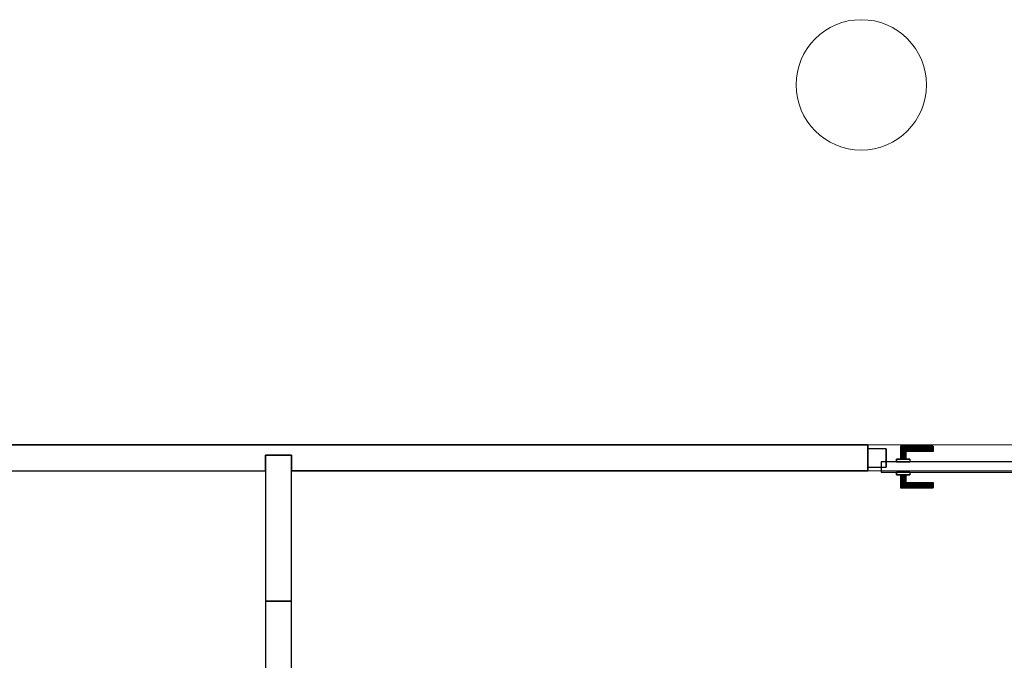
# Model space of a CAD drawing. Header units: metres. Extents: x 397.7 to 427.5, y 12.7 to 28.4.
# Tile 55 of 139: x 407.5 to 411.3, y 15.6 to 18. Entities that reach past the tile are written whole.
import ezdxf

# ---------------------------------------------------------------- set-up
doc = ezdxf.new("R2010")
doc.units = ezdxf.units.M
doc.layers.add('01_CARPINTERIA', color=5, linetype='Continuous', lineweight=25, true_color=0x0000ff)
for name, color, linetype, lineweight in [('A-COLS-____-MCUT', 7, 'Continuous', 18), ('A-COLS-____-OTLN', 7, 'Continuous', 18), ('A-GENM-____-OTLN', 7, 'Continuous', 18), ('A-WALL-____-MCUT', 7, 'Continuous', 25), ('A-WALL-____-OTLN', 7, 'Continuous', 25)]:
    doc.layers.add(name, color=color, linetype=linetype, lineweight=lineweight)

# ---------------------------------------------------------------- blocks, each defined once
blk = doc.blocks.new('Family - Mampara P2-152729-05_CLI_AIGUA_P2')
at = {"layer": 'A-WALL-____-MCUT', "color": 253, "true_color": 0xaaaaaa}
for p, q in [((0.56, 0.1), (0, 0.1)), ((0, 0.1), (0, 0)), ((0.56, 0), (0.56, 0.1)), ((0, 0), (0.56, 0))]:
    blk.add_line(p, q, dxfattribs=at)
at = {"layer": 'A-WALL-____-OTLN', "color": 253, "true_color": 0xaaaaaa}
for p, q in [((0.56, 0.1), (0, 0.1)), ((0, 0.1), (0, 0)), ((0.56, 0), (0.56, 0.1)), ((0, 0), (0.56, 0))]:
    blk.add_line(p, q, dxfattribs=at)
at = {"layer": 'A-WALL-____-OTLN', "color": 253, "lineweight": 18, "true_color": 0xaaaaaa}
blk.add_line((0, 0), (0.56, 0), dxfattribs=at)
blk = doc.blocks.new('Family - Evans P2-152760-05_CLI_AIGUA_P2')
at = {"layer": 'A-WALL-____-MCUT', "color": 253, "true_color": 0xaaaaaa}
for p, q in [((2.698, 0.1), (0, 0.1)), ((0, 0.1), (0, 0)), ((2.698, 0), (2.698, 0.1)), ((0, 0), (2.698, 0))]:
    blk.add_line(p, q, dxfattribs=at)
at = {"layer": 'A-WALL-____-OTLN', "color": 253, "true_color": 0xaaaaaa}
for p, q in [((2.698, 0.1), (0, 0.1)), ((0, 0.1), (0, 0)), ((2.698, 0), (2.698, 0.1)), ((0, 0), (2.698, 0))]:
    blk.add_line(p, q, dxfattribs=at)
at = {"layer": 'A-WALL-____-OTLN', "color": 253, "lineweight": 18, "true_color": 0xaaaaaa}
blk.add_line((0, 0), (2.698, 0), dxfattribs=at)
blk = doc.blocks.new('Family - Mampara P2-152874-05_CLI_AIGUA_P2')
at = {"layer": 'A-WALL-____-MCUT', "color": 253, "true_color": 0xaaaaaa}
for p, q in [((6.3478, 0.1), (4.1378, 0.1)), ((4.1378, 0.1), (4.1378, 0)), ((6.3478, 0.04), (6.3478, 0.1)), ((8.3078, 0.1), (6.4478, 0.1)), ((6.4478, 0.1), (6.4478, 0.04)), ((6.4478, 0.04), (6.3478, 0.04)), ((4.1378, 0), (8.3078, 0))]:
    blk.add_line(p, q, dxfattribs=at)
at = {"layer": 'A-WALL-____-OTLN', "color": 253, "true_color": 0xaaaaaa}
for p, q in [((4.1378, 0), (4.1378, 0.1)), ((4.1378, 0.1), (6.3478, 0.1)), ((6.3478, 0.1), (6.3478, 0.04)), ((6.4478, 0.04), (6.4478, 0.1)), ((8.3078, 0.1), (6.4478, 0.1)), ((6.3478, 0.04), (6.4478, 0.04)), ((8.3078, 0), (4.1378, 0))]:
    blk.add_line(p, q, dxfattribs=at)
at = {"layer": 'A-WALL-____-OTLN', "color": 253, "lineweight": 18, "true_color": 0xaaaaaa}
blk.add_line((0, 0), (9.2978, 0), dxfattribs=at)
blk = doc.blocks.new('Family - Vano puerta-152880-05_CLI_AIGUA_P2')
at = {"layer": 'A-GENM-____-OTLN', "color": 253, "true_color": 0xaaaaaa}
for p, q in [((411.6993, 16.4186), (410.7593, 16.4186)), ((410.7593, 16.4186), (410.7593, 16.3186)), ((410.7593, 16.4186), (411.6993, 16.4186)), ((410.7593, 16.3186), (410.7593, 16.4186)), ((411.6993, 16.3186), (411.6993, 16.4186)), ((411.6993, 16.3186), (411.6993, 16.4186)), ((410.7593, 16.3186), (411.6993, 16.3186)), ((411.6993, 16.3186), (410.7593, 16.3186))]:
    blk.add_line(p, q, dxfattribs=at)
blk = doc.blocks.new('Family - LONDR55-XX_ZZ-ARQ-CAA-M3D-Londres55-152980-05_CLI_AIGUA_P2')
at = {"layer": '01_CARPINTERIA', "color": 161, "true_color": 0xaaaaff}
for p, q in [((0.69, 0.1487), (0.69, 0.15)), ((0.69, 0.15), (0.69, 0.1487)), ((0.815, 0.15), (0.69, 0.15)), ((0.69, 0.145), (0.69, 0.1487)), ((0.69, 0.1487), (0.69, 0.145)), ((0.8137, 0.1487), (0.69, 0.1487)), ((0.8137, 0.1487), (0.69, 0.1487)), ((0.69, 0.14), (0.69, 0.145)), ((0.69, 0.145), (0.69, 0.14)), ((0.81, 0.145), (0.69, 0.145)), ((0.81, 0.145), (0.69, 0.145)), ((0.69, 0.135), (0.69, 0.14)), ((0.69, 0.14), (0.69, 0.135)), ((0.69, 0.14), (0.805, 0.14)), ((0.805, 0.14), (0.69, 0.14)), ((0.69, 0.135), (0.69, 0.1313)), ((0.69, 0.1313), (0.69, 0.135)), ((0.8, 0.135), (0.69, 0.135)), ((0.8, 0.135), (0.69, 0.135)), ((0.69, 0.1313), (0.69, 0.13)), ((0.69, 0.13), (0.69, 0.1313)), ((0.7963, 0.1313), (0.69, 0.1313)), ((0.7963, 0.1313), (0.69, 0.1313)), ((0.795, 0.13), (0.69, 0.13)), ((0.795, 0.13), (0.7963, 0.1313)), ((0.7963, 0.1313), (0.795, 0.13)), ((0.795, 0.1), (0.795, 0.13)), ((0.7963, 0.1313), (0.8, 0.135)), ((0.8, 0.135), (0.7963, 0.1313)), ((0.7963, 0.1), (0.7963, 0.1313)), ((0.7963, 0.1), (0.7963, 0.1313)), ((0.8, 0.135), (0.805, 0.14)), ((0.805, 0.14), (0.8, 0.135)), ((0.8, 0.1), (0.8, 0.135)), ((0.8, 0.1), (0.8, 0.135)), ((0.81, 0.145), (0.805, 0.14)), ((0.805, 0.14), (0.81, 0.145)), ((0.805, 0.14), (0.805, 0.1)), ((0.805, 0.1), (0.805, 0.14)), ((0.8137, 0.1487), (0.81, 0.145)), ((0.81, 0.145), (0.8137, 0.1487)), ((0.81, 0.1), (0.81, 0.145)), ((0.81, 0.1), (0.81, 0.145)), ((0.815, 0.15), (0.8137, 0.1487)), ((0.8137, 0.1487), (0.815, 0.15)), ((0.8137, 0.1), (0.8137, 0.1487)), ((0.8137, 0.1), (0.8137, 0.1487)), ((0.815, 0.1), (0.815, 0.15)), ((0.89, 0.09), (0.05, 0.09)), ((0.05, 0.09), (0.05, 0.05)), ((0.89, 0.09), (0.05, 0.09)), ((0.05, 0.05), (0.05, 0.09)), ((0.83, 0.1), (0.78, 0.1)), ((0.78, 0.1), (0.83, 0.1)), ((0.78, 0.09), (0.78, 0.1)), ((0.78, 0.09), (0.78, 0.1)), ((0.83, 0.09), (0.78, 0.09)), ((0.78, 0.09), (0.83, 0.09)), ((0.7963, 0.1), (0.795, 0.1)), ((0.795, 0.1), (0.7963, 0.1)), ((0.8, 0.1), (0.7963, 0.1)), ((0.7963, 0.1), (0.8, 0.1)), ((0.805, 0.1), (0.8, 0.1)), ((0.8, 0.1), (0.805, 0.1)), ((0.81, 0.1), (0.805, 0.1)), ((0.805, 0.1), (0.81, 0.1)), ((0.81, 0.1), (0.8137, 0.1)), ((0.8137, 0.1), (0.81, 0.1)), ((0.8137, 0.1), (0.815, 0.1)), ((0.815, 0.1), (0.8137, 0.1)), ((0.83, 0.09), (0.83, 0.1)), ((0.83, 0.1), (0.83, 0.09)), ((0.89, 0.05), (0.89, 0.09)), ((0.89, 0.05), (0.89, 0.09)), ((0.07, 0.07), (0, 0.07)), ((0, 0.07), (0, 0)), ((0.07, 0.07), (0, 0.07)), ((0, 0), (0, 0.07)), ((0.05, 0.05), (0.89, 0.05)), ((0.05, 0.05), (0.89, 0.05)), ((0.07, 0), (0.07, 0.07)), ((0.07, 0), (0.07, 0.07)), ((0.78, 0.05), (0.83, 0.05)), ((0.83, 0.05), (0.78, 0.05)), ((0.78, 0.04), (0.78, 0.05)), ((0.78, 0.04), (0.78, 0.05)), ((0.78, 0.04), (0.83, 0.04)), ((0.83, 0.04), (0.78, 0.04)), ((0.7963, 0.04), (0.795, 0.04)), ((0.795, 0.04), (0.7963, 0.04)), ((0.795, 0.01), (0.795, 0.04)), ((0.8, 0.04), (0.7963, 0.04)), ((0.7963, 0.04), (0.8, 0.04)), ((0.7963, 0.0087), (0.7963, 0.04)), ((0.7963, 0.0087), (0.7963, 0.04)), ((0.8, 0.04), (0.805, 0.04)), ((0.805, 0.04), (0.8, 0.04)), ((0.8, 0.005), (0.8, 0.04)), ((0.8, 0.005), (0.8, 0.04)), ((0.805, 0.04), (0.81, 0.04)), ((0.81, 0.04), (0.805, 0.04)), ((0.805, 0.04), (0.805, 0)), ((0.805, 0), (0.805, 0.04)), ((0.81, 0.04), (0.8137, 0.04)), ((0.8137, 0.04), (0.81, 0.04)), ((0.81, -0.005), (0.81, 0.04)), ((0.81, -0.005), (0.81, 0.04)), ((0.8137, 0.04), (0.815, 0.04)), ((0.815, 0.04), (0.8137, 0.04)), ((0.8137, -0.0087), (0.8137, 0.04)), ((0.8137, -0.0087), (0.8137, 0.04)), ((0.815, -0.01), (0.815, 0.04)), ((0.83, 0.04), (0.83, 0.05)), ((0.83, 0.05), (0.83, 0.04)), ((0.94, 0.07), (0.87, 0.07)), ((0.87, 0.07), (0.87, 0)), ((0.94, 0.07), (0.87, 0.07)), ((0.87, 0), (0.87, 0.07)), ((0.94, 0), (0.94, 0.07)), ((0.94, 0), (0.94, 0.07)), ((0, 0), (0.07, 0)), ((0, 0), (0.07, 0)), ((0.69, 0.0087), (0.69, 0.01)), ((0.69, 0.01), (0.69, 0.0087)), ((0.69, 0.01), (0.795, 0.01)), ((0.69, 0.005), (0.69, 0.0087)), ((0.69, 0.0087), (0.69, 0.005)), ((0.69, 0.0087), (0.7963, 0.0087)), ((0.69, 0.0087), (0.7963, 0.0087)), ((0.69, 0), (0.69, 0.005)), ((0.69, 0.005), (0.69, 0)), ((0.69, 0.005), (0.8, 0.005)), ((0.69, 0.005), (0.8, 0.005)), ((0.69, -0.005), (0.69, 0)), ((0.69, 0), (0.69, -0.005)), ((0.805, 0), (0.69, 0)), ((0.69, 0), (0.805, 0)), ((0.7963, 0.0087), (0.795, 0.01)), ((0.795, 0.01), (0.7963, 0.0087)), ((0.8, 0.005), (0.7963, 0.0087)), ((0.7963, 0.0087), (0.8, 0.005)), ((0.805, 0), (0.8, 0.005)), ((0.8, 0.005), (0.805, 0)), ((0.805, 0), (0.81, -0.005)), ((0.87, 0), (0.94, 0)), ((0.87, 0), (0.94, 0)), ((0.69, -0.005), (0.69, -0.0087)), ((0.69, -0.0087), (0.69, -0.005)), ((0.69, -0.005), (0.81, -0.005)), ((0.69, -0.005), (0.81, -0.005)), ((0.69, -0.0087), (0.69, -0.01)), ((0.69, -0.01), (0.69, -0.0087)), ((0.69, -0.0087), (0.8137, -0.0087)), ((0.69, -0.0087), (0.8137, -0.0087)), ((0.69, -0.01), (0.815, -0.01)), ((0.81, -0.005), (0.805, 0)), ((0.81, -0.005), (0.8137, -0.0087)), ((0.8137, -0.0087), (0.81, -0.005)), ((0.8137, -0.0087), (0.815, -0.01)), ((0.815, -0.01), (0.8137, -0.0087))]:
    blk.add_line(p, q, dxfattribs=at)
blk = doc.blocks.new('Family - Porta P2-152981-05_CLI_AIGUA_P2')
blk.add_blockref('Family - LONDR55-XX_ZZ-ARQ-CAA-M3D-Londres55-152980-05_CLI_AIGUA_P2', (0, 0))
blk = doc.blocks.new('Family - Pilar P2-153225-05_CLI_AIGUA_P2')
at = {"layer": 'A-COLS-____-MCUT', "color": 253, "true_color": 0xaaaaaa}
for start, end in [(360, 180), (180, 360)]:
    blk.add_arc((0.25, 0.25), 0.25, start, end, dxfattribs=at)
at = {"layer": 'A-COLS-____-OTLN', "color": 253, "true_color": 0xaaaaaa}
for start, end in [(360, 180), (180, 360)]:
    blk.add_arc((0.25, 0.25), 0.25, start, end, dxfattribs=at)
blk = doc.blocks.new('LONDR55-XX_ZZ-ARQ-CAA-M3D-Londres55_ifc-1-05_CLI_AIGUA_P2')
at = {"layer": '01_CARPINTERIA', "color": 253, "lineweight": 18, "true_color": 0xaaaaaa, "rotation": 180}
blk.add_blockref('Family - Porta P2-152981-05_CLI_AIGUA_P2', (411.6993, 16.4036), dxfattribs=at)
at = {"layer": 'A-COLS-____-OTLN', "color": 253, "lineweight": 18, "true_color": 0xaaaaaa}
blk.add_blockref('Family - Pilar P2-153225-05_CLI_AIGUA_P2', (410.4837, 17.5495), dxfattribs=at)
at = {"layer": 'A-GENM-____-OTLN', "color": 253, "lineweight": 18, "true_color": 0xaaaaaa}
blk.add_blockref('Family - Vano puerta-152880-05_CLI_AIGUA_P2', (0, 0), dxfattribs=at)
at = {"layer": 'A-WALL-____-OTLN', "color": 253, "lineweight": 18, "true_color": 0xaaaaaa}
for name, p, rotation in [('Family - Mampara P2-152874-05_CLI_AIGUA_P2', (414.8971, 16.4186), 180), ('Family - Mampara P2-152729-05_CLI_AIGUA_P2', (408.5493, 15.8186), 90), ('Family - Evans P2-152760-05_CLI_AIGUA_P2', (408.5493, 13.1206), 90)]:
    blk.add_blockref(name, p, dxfattribs=dict(at, rotation=rotation))

msp = doc.modelspace()

# ---------------------------------------------------------------- block references
at = {"lineweight": 5}
msp.add_blockref('LONDR55-XX_ZZ-ARQ-CAA-M3D-Londres55_ifc-1-05_CLI_AIGUA_P2', (0, 0), dxfattribs=at)

doc.saveas('drawing.dxf')
